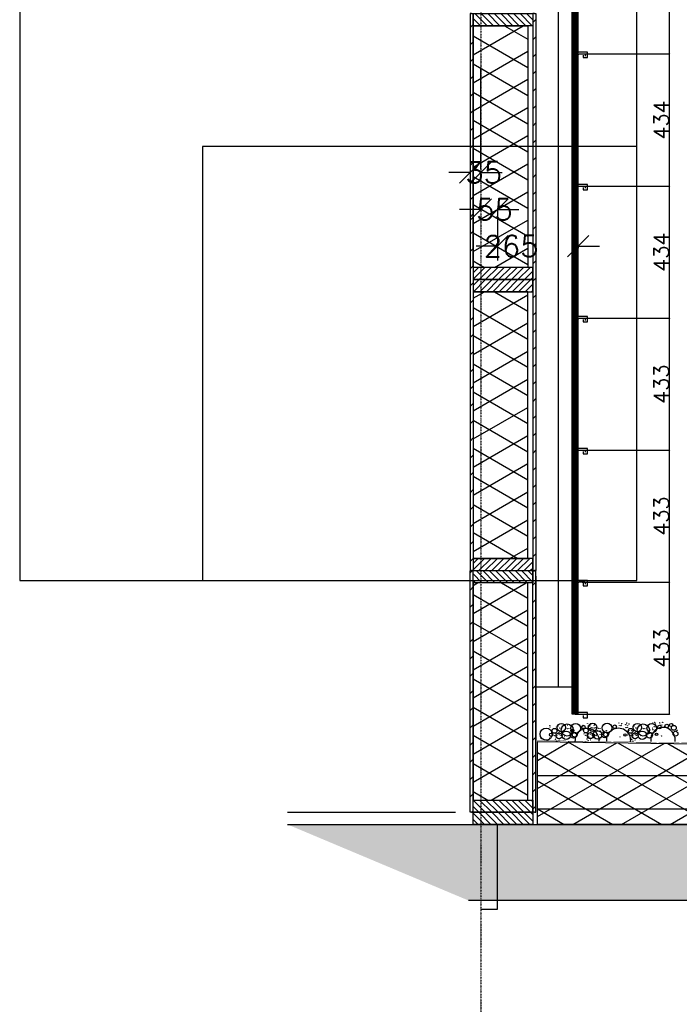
# Model space of a CAD drawing. Extents: x 0 to 297174, y -27731 to 163980.
# Tile 20 of 152: x 180766 to 182931, y -19228 to -15995. Entities that reach past the tile are written whole.
import ezdxf

# ---------------------------------------------------------------- set-up
doc = ezdxf.new("R2010")
doc.units = 0
doc.header["$LTSCALE"] = 5
doc.header["$MEASUREMENT"] = 0
doc.header["$PDMODE"] = 3
doc.header["$PDSIZE"] = 0.1
for name, pattern in [('DASHDOT', [1, 0.5, -0.25, 0, -0.25]), ('DD1', [2.66667, 1.66667, -0.5, 0, -0.5]), ('HIDDEN', [0.375, 0.25, -0.125])]:
    doc.linetypes.add(name, pattern=pattern)
doc.layers.get('0').update_dxf_attribs({"linetype": 'CONTINUOUS'})
doc.layers.get('DEFPOINTS').update_dxf_attribs({"linetype": 'CONTINUOUS'})
for name, color, linetype in [('A--01A1_ACEER', 1, 'CONTINUOUS'), ('A--A21--_F-23-', 9, 'CONTINUOUS'), ('A--A23--_F--3-', 9, 'CONTINUOUS'), ('A--A25--_F--3-', 9, 'CONTINUOUS'), ('A--A42--_F--3-', 9, 'CONTINUOUS'), ('A--A42--_F-23-', 9, 'CONTINUOUS'), ('A--L13DC4_VLOEREN', 4, 'HIDDEN'), ('A--L21--', 3, 'CONTINUOUS'), ('A--L21--_F-23-', 4, 'CONTINUOUS'), ('A--L21D2_BUITENWAND', 2, 'CONTINUOUS'), ('A--L25--', 7, 'CONTINUOUS'), ('A--L25--_F-23-', 7, 'CONTINUOUS'), ('A--L31--', 2, 'CONTINUOUS'), ('A--L42--', 7, 'CONTINUOUS'), ('A--L42--_F--3-', 7, 'CONTINUOUS'), ('A--L42--_F-23-', 7, 'CONTINUOUS'), ('A--M$1A-_F123-', 1, 'CONTINUOUS'), ('STRAMIEN', 8, 'DD1'), ('X--LR---_CP', 7, 'CONTINUOUS')]:
    doc.layers.add(name, color=color, linetype=linetype)
doc.styles.add('ALFA-0_35', font='ROMANS.shx')
doc.styles.add('HIEMSTRA', font='romans.shx')
doc.dimstyles.new('ALFA-0_35', dxfattribs={"dimscale": 50, "dimtxt": 3.5, "dimasz": 3.5, "dimexe": 0.3, "dimexo": 0.3, "dimgap": 1.75, "dimtad": 1, "dimdec": 0, "dimzin": 0, "dimdsep": 46, "dimtxsty": 'ALFA-0_35', "dimblk1": 'OBLIQUE', "dimblk2": 'OBLIQUE', "dimsah": 1, "dimcen": 0.09, "dimdle": 0.3, "dimclrd": 1, "dimclre": 1, "dimclrt": 3, "dimadec": 0, "dimazin": 0, "dimtfac": 1, "dimtdec": 0, "dimtofl": 0, "dimtmove": 2, "dimatfit": 3, "dimldrblk": 'OBLIQUE', "dimfxl": 0, "dimtvp": 625, "dimtolj": 1, "dimtzin": 0, "dimarcsym": 0})
doc.dimstyles.new('ALFA25', dxfattribs={"dimtxt": 50, "dimasz": 2, "dimexe": 0.3, "dimexo": 0.3, "dimgap": 2, "dimtad": 1, "dimdec": 0, "dimzin": 0, "dimdsep": 46, "dimtxsty": 'HIEMSTRA', "dimblk1": 'OBLIQUE', "dimblk2": 'OBLIQUE', "dimsah": 1, "dimcen": 0.09, "dimdle": 0.3, "dimclrd": 1, "dimclre": 1, "dimclrt": 2, "dimadec": 0, "dimazin": 0, "dimtfac": 0.75, "dimtdec": 4, "dimtix": 1, "dimtmove": 2, "dimatfit": 3, "dimldrblk": 'OBLIQUE', "dimfxl": 0, "dimtvp": 625, "dimtolj": 1, "dimtzin": 0, "dimarcsym": 0})

# ---------------------------------------------------------------- blocks, each defined once
blk = doc.blocks.new('*U1484')
at = {"layer": 'A--A42--_F-23-', "linetype": 'Continuous'}
h = blk.add_hatch(dxfattribs=at)
h.set_pattern_fill('ALFALINE', color=256, scale=40, style=0)
h.set_pattern_definition([(45, (-182454.86, 18597.26), (-28.284271, 28.284271), [])])
h.paths.add_polyline_path([(0, 0), (-5, 0), (-5, 793), (0, 793), (5, 793), (5, 0)])
at = {"layer": 'A--L42--_F-23-', "color": 2, "linetype": 'Continuous'}
for points in [[(0, 0), (-5, 0), (-5, 793), (0, 793)], [(0, 0), (5, 0), (5, 793), (0, 793)]]:
    blk.add_lwpolyline(points, dxfattribs=at)
blk = doc.blocks.new('NH40_196')
at = {"layer": 'A--A25--_F--3-'}
h = blk.add_hatch(dxfattribs=at)
h.set_pattern_fill('ALFALINE', color=256, scale=15, style=0, pattern_type=2)
h.set_pattern_definition([(45, (-6, 0), (-10.6066, 10.6066), [])])
h.paths.add_polyline_path([(0, 0), (0, 196), (40, 196), (40, 0)])
at = {"layer": 'A--L25--_F-23-', "color": 2, "linetype": 'Continuous'}
blk.add_lwpolyline([(0, 0), (0, 196), (40, 196), (40, 0)], close=True, dxfattribs=at)
at = {"layer": 'X--LR---_CP'}
for p in [(0, 0), (0, 0), (40, 0)]:
    blk.add_point(p, dxfattribs=at)
blk = doc.blocks.new('*U1481')
at = {"layer": 'A--A42--_F-23-', "linetype": 'Continuous'}
h = blk.add_hatch(dxfattribs=at)
h.set_pattern_fill('ALFALINE', color=256, scale=40, style=0)
h.set_pattern_definition([(45, (-182248.86, 18597.26), (-28.284271, 28.284271), [])])
h.paths.add_polyline_path([(0, 0), (-5, 0), (-5, 793), (0, 793), (5, 793), (5, 0)])
at = {"layer": 'A--L42--_F-23-', "color": 2, "linetype": 'Continuous'}
for points in [[(0, 0), (-5, 0), (-5, 793), (0, 793)], [(0, 0), (5, 0), (5, 793), (0, 793)]]:
    blk.add_lwpolyline(points, dxfattribs=at)
blk = doc.blocks.new('*U1480')
at = {"layer": 'A--A42--_F-23-', "linetype": 'Continuous'}
h = blk.add_hatch(dxfattribs=at)
h.set_pattern_fill('ALFALINE', color=256, scale=40, style=0)
h.set_pattern_definition([(45, (-182248.86, 15975.223), (-28.284271, 28.284271), [])])
h.paths.add_polyline_path([(0, 0), (5, 0), (5, -1829), (0, -1829), (-5, -1829), (-5, 0)])
at = {"layer": 'A--L42--_F-23-', "color": 2, "linetype": 'Continuous'}
for points in [[(0, 0), (-5, 0), (-5, -1829), (0, -1829)], [(0, 0), (5, 0), (5, -1829), (0, -1829)]]:
    blk.add_lwpolyline(points, dxfattribs=at)
blk = doc.blocks.new('*U1479')
at = {"layer": 'A--A42--_F-23-', "linetype": 'Continuous'}
h = blk.add_hatch(dxfattribs=at)
h.set_pattern_fill('ALFALINE', color=256, scale=40, style=0)
h.set_pattern_definition([(45, (-182454.86, 15975.223), (-28.284271, 28.284271), [])])
h.paths.add_polyline_path([(0, 0), (5, 0), (5, -1829), (0, -1829), (-5, -1829), (-5, 0)])
at = {"layer": 'A--L42--_F-23-', "color": 2, "linetype": 'Continuous'}
for points in [[(0, 0), (-5, 0), (-5, -1829), (0, -1829)], [(0, 0), (5, 0), (5, -1829), (0, -1829)]]:
    blk.add_lwpolyline(points, dxfattribs=at)
blk = doc.blocks.new('_OBLIQUE')
at = {"color": 0, "linetype": 'ByBlock'}
blk.add_line((-0.5, -0.5), (0.5, 0.5), dxfattribs=at)
blk = doc.blocks.new('*D1379')
at = {"layer": 'A--M$1A-_F123-', "color": 1, "lineweight": -2, "ltscale": 10}
for p, q in [((182243.9, -16496.6), (182173.9, -16496.6)), ((182243.9, -16492), (182243.9, -16502.6)), ((182278.9, -16492), (182278.9, -16502.6)), ((182278.9, -16496.6), (182348.9, -16496.6))]:
    blk.add_line(p, q, dxfattribs=at)
at = {"layer": 'DEFPOINTS', "color": 0, "ltscale": 10}
for p in [(182243.9, -16486), (182278.9, -16486), (182278.9, -16496.6)]:
    blk.add_point(p, dxfattribs=at)
at = {"layer": 'A--M$1A-_F123-', "color": 1, "lineweight": -2, "ltscale": 10, "xscale": 70, "yscale": 70, "zscale": 70}
blk.add_blockref('_OBLIQUE', (182243.9, -16496.6), dxfattribs=at)
at = {"layer": 'A--M$1A-_F123-', "color": 1, "lineweight": -2, "ltscale": 10, "xscale": 70, "yscale": 70, "zscale": 70, "rotation": 180}
blk.add_blockref('_OBLIQUE', (182278.9, -16496.6), dxfattribs=at)
at = {"layer": 'A--M$1A-_F123-', "color": 3, "ltscale": 10, "insert": (182288.7, -16496.6), "char_height": 70, "attachment_point": 5, "style": 'ALFA-0_35'}
blk.add_mtext('\\A1;35', dxfattribs=at)
blk = doc.blocks.new('*D1380')
at = {"layer": 'A--M$1A-_F123-', "color": 1, "lineweight": -2, "ltscale": 10}
for p, q in [((182278.9, -16613.8), (182278.9, -16624.4)), ((182333.9, -16613.8), (182333.9, -16624.4)), ((182278.9, -16618.4), (182208.9, -16618.4)), ((182333.9, -16618.4), (182403.9, -16618.4))]:
    blk.add_line(p, q, dxfattribs=at)
at = {"layer": 'DEFPOINTS', "color": 0, "ltscale": 10}
for p in [(182278.9, -16607.8), (182333.9, -16607.8), (182333.9, -16618.4)]:
    blk.add_point(p, dxfattribs=at)
at = {"layer": 'A--M$1A-_F123-', "color": 1, "lineweight": -2, "ltscale": 10, "xscale": 70, "yscale": 70, "zscale": 70}
blk.add_blockref('_OBLIQUE', (182278.9, -16618.4), dxfattribs=at)
at = {"layer": 'A--M$1A-_F123-', "color": 1, "lineweight": -2, "ltscale": 10, "xscale": 70, "yscale": 70, "zscale": 70, "rotation": 180}
blk.add_blockref('_OBLIQUE', (182333.9, -16618.4), dxfattribs=at)
at = {"layer": 'A--M$1A-_F123-', "color": 3, "ltscale": 10, "insert": (182323.7, -16618.4), "char_height": 70, "attachment_point": 5, "style": 'ALFA-0_35'}
blk.add_mtext('\\A1;55', dxfattribs=at)
blk = doc.blocks.new('*D1381')
at = {"layer": 'A--M$1A-_F123-', "color": 1, "lineweight": -2, "ltscale": 10}
for p, q in [((182333.9, -16739.3), (182263.9, -16739.3)), ((182333.9, -16734.7), (182333.9, -16745.3)), ((182598.9, -16734.7), (182598.9, -16745.3)), ((182598.9, -16739.3), (182668.9, -16739.3))]:
    blk.add_line(p, q, dxfattribs=at)
at = {"layer": 'DEFPOINTS', "color": 0, "ltscale": 10}
for p in [(182333.9, -16728.7), (182598.9, -16728.7), (182598.9, -16739.3)]:
    blk.add_point(p, dxfattribs=at)
at = {"layer": 'A--M$1A-_F123-', "color": 1, "lineweight": -2, "ltscale": 10, "xscale": 70, "yscale": 70, "zscale": 70}
blk.add_blockref('_OBLIQUE', (182333.9, -16739.3), dxfattribs=at)
at = {"layer": 'A--M$1A-_F123-', "color": 1, "lineweight": -2, "ltscale": 10, "xscale": 70, "yscale": 70, "zscale": 70, "rotation": 180}
blk.add_blockref('_OBLIQUE', (182598.9, -16739.3), dxfattribs=at)
at = {"layer": 'A--M$1A-_F123-', "color": 3, "ltscale": 10, "insert": (182378.7, -16739.3), "char_height": 70, "attachment_point": 5, "style": 'ALFA-0_35'}
blk.add_mtext('\\A1;265', dxfattribs=at)
blk = doc.blocks.new('*D1382')
at = {"layer": 'A--M$1A-_F123-', "color": 1, "lineweight": -2, "ltscale": 10}
for p, q in [((182611.6, -17841.7), (182898.9, -17841.7)), ((182898.6, -18275.5), (182898.6, -17841.4)), ((182599.2, -18275.2), (182898.9, -18275.2))]:
    blk.add_line(p, q, dxfattribs=at)
at = {"layer": 'DEFPOINTS', "color": 0, "ltscale": 10}
for p in [(182611.3, -17841.7), (182898.6, -17841.7), (182598.9, -18275.2)]:
    blk.add_point(p, dxfattribs=at)
at = {"layer": 'A--M$1A-_F123-', "color": 1, "lineweight": -2, "ltscale": 10, "xscale": 2, "yscale": 2, "zscale": 2}
for p, rotation in [((182898.6, -17841.7), 90), ((182898.6, -18275.2), 270)]:
    blk.add_blockref('_OBLIQUE', p, dxfattribs=dict(at, rotation=rotation))
at = {"layer": 'A--M$1A-_F123-', "color": 2, "ltscale": 10, "insert": (182871.6, -18058.5), "char_height": 50, "attachment_point": 5, "rotation": 90, "style": 'HIEMSTRA'}
blk.add_mtext('\\A1;433', dxfattribs=at)
blk = doc.blocks.new('*D1383')
at = {"layer": 'A--M$1A-_F123-', "color": 1, "lineweight": -2, "ltscale": 10}
for p, q in [((182611.6, -17408.7), (182898.9, -17408.7)), ((182898.6, -17842), (182898.6, -17408.4)), ((182611.6, -17841.7), (182898.9, -17841.7))]:
    blk.add_line(p, q, dxfattribs=at)
at = {"layer": 'DEFPOINTS', "color": 0, "ltscale": 10}
for p in [(182611.3, -17408.7), (182898.6, -17408.7), (182611.3, -17841.7)]:
    blk.add_point(p, dxfattribs=at)
at = {"layer": 'A--M$1A-_F123-', "color": 1, "lineweight": -2, "ltscale": 10, "xscale": 2, "yscale": 2, "zscale": 2}
for p, rotation in [((182898.6, -17408.7), 90), ((182898.6, -17841.7), 270)]:
    blk.add_blockref('_OBLIQUE', p, dxfattribs=dict(at, rotation=rotation))
at = {"layer": 'A--M$1A-_F123-', "color": 2, "ltscale": 10, "insert": (182871.6, -17625.2), "char_height": 50, "attachment_point": 5, "rotation": 90, "style": 'HIEMSTRA'}
blk.add_mtext('\\A1;433', dxfattribs=at)
blk = doc.blocks.new('*D1384')
at = {"layer": 'A--M$1A-_F123-', "color": 1, "lineweight": -2, "ltscale": 10}
for p, q in [((182611.6, -16975.7), (182898.9, -16975.7)), ((182898.6, -17409), (182898.6, -16975.4)), ((182611.6, -17408.7), (182898.9, -17408.7))]:
    blk.add_line(p, q, dxfattribs=at)
at = {"layer": 'DEFPOINTS', "color": 0, "ltscale": 10}
for p in [(182611.3, -16975.7), (182898.6, -16975.7), (182611.3, -17408.7)]:
    blk.add_point(p, dxfattribs=at)
at = {"layer": 'A--M$1A-_F123-', "color": 1, "lineweight": -2, "ltscale": 10, "xscale": 2, "yscale": 2, "zscale": 2}
for p, rotation in [((182898.6, -16975.7), 90), ((182898.6, -17408.7), 270)]:
    blk.add_blockref('_OBLIQUE', p, dxfattribs=dict(at, rotation=rotation))
at = {"layer": 'A--M$1A-_F123-', "color": 2, "ltscale": 10, "insert": (182871.6, -17192.2), "char_height": 50, "attachment_point": 5, "rotation": 90, "style": 'HIEMSTRA'}
blk.add_mtext('\\A1;433', dxfattribs=at)
blk = doc.blocks.new('*D1385')
at = {"layer": 'A--M$1A-_F123-', "color": 1, "lineweight": -2, "ltscale": 10}
for p, q in [((182611.6, -16541.7), (182898.9, -16541.7)), ((182898.6, -16976), (182898.6, -16541.4)), ((182611.6, -16975.7), (182898.9, -16975.7))]:
    blk.add_line(p, q, dxfattribs=at)
at = {"layer": 'DEFPOINTS', "color": 0, "ltscale": 10}
for p in [(182611.3, -16541.7), (182898.6, -16541.7), (182611.3, -16975.7)]:
    blk.add_point(p, dxfattribs=at)
at = {"layer": 'A--M$1A-_F123-', "color": 1, "lineweight": -2, "ltscale": 10, "xscale": 2, "yscale": 2, "zscale": 2}
for p, rotation in [((182898.6, -16541.7), 90), ((182898.6, -16975.7), 270)]:
    blk.add_blockref('_OBLIQUE', p, dxfattribs=dict(at, rotation=rotation))
at = {"layer": 'A--M$1A-_F123-', "color": 2, "ltscale": 10, "insert": (182871.6, -16758.7), "char_height": 50, "attachment_point": 5, "rotation": 90, "style": 'HIEMSTRA'}
blk.add_mtext('\\A1;434', dxfattribs=at)
blk = doc.blocks.new('*D1386')
at = {"layer": 'A--M$1A-_F123-', "color": 1, "lineweight": -2, "ltscale": 10}
for p, q in [((182611.6, -16107.7), (182898.9, -16107.7)), ((182898.6, -16542), (182898.6, -16107.4)), ((182611.6, -16541.7), (182898.9, -16541.7))]:
    blk.add_line(p, q, dxfattribs=at)
at = {"layer": 'DEFPOINTS', "color": 0, "ltscale": 10}
for p in [(182611.3, -16107.7), (182898.6, -16107.7), (182611.3, -16541.7)]:
    blk.add_point(p, dxfattribs=at)
at = {"layer": 'A--M$1A-_F123-', "color": 1, "lineweight": -2, "ltscale": 10, "xscale": 2, "yscale": 2, "zscale": 2}
for p, rotation in [((182898.6, -16107.7), 90), ((182898.6, -16541.7), 270)]:
    blk.add_blockref('_OBLIQUE', p, dxfattribs=dict(at, rotation=rotation))
at = {"layer": 'A--M$1A-_F123-', "color": 2, "ltscale": 10, "insert": (182871.6, -16324.7), "char_height": 50, "attachment_point": 5, "rotation": 90, "style": 'HIEMSTRA'}
blk.add_mtext('\\A1;434', dxfattribs=at)
blk = doc.blocks.new('*D1387')
at = {"layer": 'A--M$1A-_F123-', "color": 1, "lineweight": -2, "ltscale": 10}
for p, q in [((182611.6, -15673.7), (182898.9, -15673.7)), ((182898.6, -16108), (182898.6, -15673.4)), ((182611.6, -16107.7), (182898.9, -16107.7))]:
    blk.add_line(p, q, dxfattribs=at)
at = {"layer": 'DEFPOINTS', "color": 0, "ltscale": 10}
for p in [(182611.3, -15673.7), (182898.6, -15673.7), (182611.3, -16107.7)]:
    blk.add_point(p, dxfattribs=at)
at = {"layer": 'A--M$1A-_F123-', "color": 1, "lineweight": -2, "ltscale": 10, "xscale": 2, "yscale": 2, "zscale": 2}
for p, rotation in [((182898.6, -15673.7), 90), ((182898.6, -16107.7), 270)]:
    blk.add_blockref('_OBLIQUE', p, dxfattribs=dict(at, rotation=rotation))
at = {"layer": 'A--M$1A-_F123-', "color": 2, "ltscale": 10, "insert": (182871.6, -15890.7), "char_height": 50, "attachment_point": 5, "rotation": 90, "style": 'HIEMSTRA'}
blk.add_mtext('\\A1;434', dxfattribs=at)
blk = doc.blocks.new('*U1448')
at = {"layer": 'A--A42--_F--3-', "linetype": 'Continuous'}
h = blk.add_hatch(dxfattribs=at)
h.set_pattern_fill('ALFALINE', color=256, scale=4, angle=225, style=0)
h.set_pattern_definition([(270, (0, 0), (4, 3e-14), [])])
h.paths.add_polyline_path([(0, 0), (-10, 0), (-10, 3447.8), (0, 3447.8), (10, 3447.8), (10, 0)])
at = {"layer": 'A--L42--_F--3-', "color": 3, "linetype": 'Continuous'}
for points in [[(0, 0), (-10, 0), (-10, 3447.8), (0, 3447.8)], [(0, 0), (10, 0), (10, 3447.8), (0, 3447.8)]]:
    blk.add_lwpolyline(points, dxfattribs=at)

msp = doc.modelspace()

# ---------------------------------------------------------------- hatches: boundary and pattern name
at = {"layer": 'A--A21--_F-23-'}
h = msp.add_hatch(dxfattribs=at)
h.set_pattern_fill('ALFAISO', color=256, scale=80, angle=270, style=0, pattern_type=2)
h.set_pattern_definition([(30, (112307.716, 86966.31), (40, -69.28203), []), (330, (112307.716, 86966.31), (-40, -69.28203), [])])
h.paths.add_polyline_path([(182351.9, -16015.2), (182433.9, -16015.2), (182433.9, -16808.6), (182253.9, -16808.6), (182253.9, -16015.2), (182351.9, -16015.2), (182327.7, -16015.2)])
h = msp.add_hatch(dxfattribs=at)
h.set_pattern_fill('ALFAISO', color=256, scale=80, angle=270, style=0, pattern_type=2)
h.set_pattern_definition([(330, (112307.716, -120663.48), (40, 69.28203), []), (30, (112307.716, -120663.48), (-40, 69.28203), [])])
h.paths.add_polyline_path([(182351.9, -17764.2), (182433.9, -17764.2), (182433.9, -16888.6), (182253.9, -16888.6), (182253.9, -17764.2), (182351.9, -17764.2), (182327.7, -17764.2)])
h = msp.add_hatch(dxfattribs=at)
h.set_pattern_fill('ALFAISO', color=256, scale=80, angle=270, style=0, pattern_type=2)
h.set_pattern_definition([(330, (112307.716, -121421.12), (40, 69.28203), []), (30, (112307.716, -121421.12), (-40, 69.28203), [])])
h.paths.add_polyline_path([(182343.9, -18557.3), (182433.9, -18557.3), (182433.9, -17844.2), (182253.9, -17844.2), (182253.9, -18557.3)])
h = msp.add_hatch(dxfattribs=at)
h.set_pattern_fill('ALFAISO', color=256, scale=80, angle=270, style=0, pattern_type=2)
h.set_pattern_definition([(210, (318966.915, -114393.12), (-40, 69.282032), []), (150, (318966.915, -114393.12), (40, 69.282032), [])])
h.paths.add_polyline_path([(194596.9, -18637.3), (182464.9, -18637.2), (182464.9, -18365.2), (189988.9, -18476.1), (194597.5, -18397.8)])
at = {"layer": 'A--A23--_F--3-'}
h = msp.add_hatch(dxfattribs=at)
h.set_pattern_fill('ALFABET', color=256, scale=20, angle=1, style=0, pattern_type=2)
h.set_pattern_definition([(134, (264526.49, -114393.12), (86.32078, 83.359), []), (129, (264526.49, -114393.12), (-143.64922, -10.04493), [15, -165]), (184, (264526.49, -114393.12), (30.37155, 149.9312), [12, -132]), (78.5486, (264514.52, -114393.96), (-113.27778, 139.88618), [12.74804, -140.22842]), (132.8158, (264527.19, -114353.13), (-213.99344, -29.37358), [22.5, -247.5]), (82.3644, (264509.35, -114355.57), (-183.50393, 198.05632), [19.12206, -210.3426]), (187.8158, (264527.19, -114353.13), (-183.50378, 198.05647), [18, -198]), (158, (264507.02, -114362.78), (-120.76856, -78.42802), [15, -165]), (213, (264507.02, -114362.78), (-46.12453, 145.8572), [12, -132]), (107.5486, (264496.95, -114369.31), (-166.89315, 67.42906), [12.74804, -140.22842]), (141.5, (264526.49, -114393.12), (-1.26964, 66.611074), [0, -130.4, 0, -134, 0, -132.5]), (171.5, (264526.49, -114393.12), (-51.229207, 79.788568), [0, -76.4, 0, -127.4, 0, -50.5]), (211.5, (264571.08, -114393.9), (-106.826954, -2.64699), [0, -50, 0, -156, 0, -207]), (221.5, (264591.08, -114394.25), (-116.270055, 22.05355), [0, -65, 0, -103.6, 0, -147]), (221.5, (264591.08, -114394.25), (-116.270055, 22.05355), [0, -65, 0, -103.6, 0, -147])])
edge = h.paths.add_edge_path()
edge.add_line((181644.2, -18637.2), (194718.9, -18637.2))
edge.add_line((194718.9, -18637.2), (194718.9, -18887.2))
edge.add_line((194718.9, -18887.2), (182238.9, -18887.2))

# ---------------------------------------------------------------- linework, layer by layer
for centre, radius in [((182493.4, -18340.9), 19.8), ((182506.2, -18313.4), 0.331), ((182506.2, -18318.1), 0.331), ((182521.2, -18330.1), 7.92), ((182527.9, -18317.8), 0.331), ((182527.9, -18317.8), 0.331), ((182543.5, -18319.5), 13.8), ((182532.9, -18314), 0.331), ((182538.2, -18320.5), 0.331), ((182538.5, -18320.2), 0.331), ((182562.9, -18327.3), 19.8), ((182543.7, -18322), 0.331), ((182548.2, -18313.1), 0.331), ((182562.9, -18323.1), 0.331), ((182563.3, -18311.3), 0.331), ((182563.5, -18311.3), 0.331), ((182568.2, -18323.1), 0.331), ((182571.4, -18311.3), 0.331), ((182571.5, -18311.3), 0.331), ((182571.7, -18311.3), 0.331), ((182579.4, -18329.4), 5.32), ((182590.7, -18321.6), 15.8), ((182579.4, -18329.4), 0.331), ((182579.4, -18329.4), 0.331), ((182579.5, -18313.6), 0.331), ((182615.6, -18317.8), 5.94), ((182614.1, -18317.2), 0.331), ((182624.1, -18329.1), 7.92), ((182620.6, -18314.1), 0.331), ((182629.3, -18305.5), 0.331), ((182630.8, -18316.9), 0.331), ((182630.8, -18316.9), 0.331), ((182631.6, -18314.3), 0.331), ((182646.4, -18318.6), 13.8), ((182635.8, -18313.1), 0.331), ((182636.3, -18314.3), 0.331), ((182638.6, -18307.8), 0.331), ((182638.9, -18307.3), 0.331), ((182641.1, -18319.5), 0.331), ((182641.4, -18319.3), 0.331), ((182646.6, -18321), 0.331), ((182651.1, -18312.2), 0.331), ((182651.9, -18310.6), 0.331), ((182652.2, -18310.8), 0.331), ((182652.4, -18320.5), 0.331), ((182652.7, -18320.7), 0.331), ((182657.4, -18319.6), 0.331), ((182661.5, -18329.5), 0.331), ((182662.1, -18324.8), 0.331), ((182665.8, -18322.1), 0.331), ((182671.1, -18322.1), 0.331), ((182693.6, -18320.7), 15.8), ((182691.2, -18329.5), 0.331), ((182718.5, -18316.8), 5.94), ((182723.5, -18313.2), 0.331), ((182732.1, -18304.5), 0.331), ((182734.5, -18313.3), 0.331), ((182739.2, -18313.3), 0.331), ((182741.5, -18306.9), 0.331), ((182741.8, -18306.4), 0.331), ((182754.8, -18309.6), 0.331), ((182755, -18309.8), 0.331), ((182755.3, -18319.6), 0.331), ((182755.6, -18319.8), 0.331), ((182758, -18305.1), 0.331), ((182758.3, -18304.6), 0.331), ((182760.3, -18318.6), 0.331), ((182760.8, -18313.4), 0.331), ((182760.8, -18318.1), 0.331), ((182770.8, -18330.1), 7.92), ((182763.8, -18329.5), 0.331), ((182764.4, -18328.6), 0.331), ((182765, -18323.9), 0.331), ((182765.6, -18307.5), 0.331), ((182777.6, -18317.8), 0.331), ((182777.6, -18317.8), 0.331), ((182793.1, -18319.5), 13.8), ((182782.6, -18314), 0.331), ((182787.9, -18320.5), 0.331), ((182788.2, -18320.2), 0.331), ((182812.5, -18327.3), 19.8), ((182793.4, -18322), 0.331), ((182797.9, -18313.1), 0.331), ((182812.5, -18323.1), 0.331), ((182813, -18311.3), 0.331), ((182813.1, -18311.3), 0.331), ((182817.8, -18323.1), 0.331), ((182821, -18311.3), 0.331), ((182821.2, -18311.3), 0.331), ((182821.3, -18311.3), 0.331), ((182840.3, -18321.6), 15.8), ((182829, -18329.4), 0.331), ((182829, -18329.4), 0.331), ((182829.1, -18313.6), 0.331), ((182834.8, -18327.2), 0.331), ((182842.4, -18304.9), 0.331), ((182843, -18321.4), 0.331), ((182843.6, -18326.1), 0.331), ((182844.2, -18327), 0.331), ((182847.7, -18316.1), 0.331), ((182849.7, -18302.1), 0.331), ((182850, -18302.6), 0.331), ((182852.4, -18317.3), 0.331), ((182852.7, -18317.1), 0.331), ((182853, -18307.3), 0.331), ((182853.3, -18307.1), 0.331), ((182865.3, -18317.8), 5.94), ((182866.2, -18303.9), 0.331), ((182866.5, -18304.4), 0.331), ((182868.8, -18310.8), 0.331), ((182873.5, -18310.8), 0.331), ((182875.9, -18302), 0.331), ((182889.5, -18314.3), 5.94), ((182884.6, -18310.7), 0.331), ((182903.7, -18310.8), 5.32), ((182912.6, -18320.3), 7.91), ((182923.1, -18328.5), 0.331), ((182923.1, -18328.5), 0.331), ((182923.1, -18328.5), 0.331), ((182923.1, -18328.5), 0.331), ((182925.7, -18325.9), 0.331), ((182925.7, -18325.9), 0.331), ((182477.7, -18355.6), 0.331), ((182478, -18355.1), 0.331), ((182485.3, -18358), 0.331), ((182488.8, -18359.9), 0.331), ((182489, -18360), 0.331), ((182496.9, -18359.9), 0.331), ((182497, -18359.9), 0.331), ((182497.2, -18360), 0.331), ((182509.9, -18343), 5.32), ((182504.9, -18343), 0.331), ((182504.9, -18343), 0.331), ((182505.3, -18353.3), 0.331), ((182505.3, -18353.3), 0.331), ((182505.3, -18353.3), 0.331), ((182505.3, -18353.3), 0.331), ((182512.5, -18345.6), 0.331), ((182512.5, -18345.6), 0.331), ((182512.5, -18345.6), 0.331), ((182512.5, -18345.6), 0.331), ((182515, -18340.9), 0.331), ((182520.6, -18345.7), 0.331), ((182523.6, -18337.8), 0.331), ((182523.7, -18337.7), 0.331), ((182524.7, -18357.7), 0.331), ((182525, -18357.6), 0.331), ((182535.9, -18346.5), 9.89), ((182527.9, -18350.6), 0.331), ((182528.8, -18344.6), 0.331), ((182530.8, -18338), 0.331), ((182535.5, -18336.3), 0.331), ((182535.9, -18338.1), 0.331), ((182535.9, -18360.6), 0.331), ((182536.3, -18342.8), 0.331), ((182540.9, -18345.1), 0.331), ((182541.6, -18332.9), 0.331), ((182541.6, -18332.9), 0.331), ((182544.6, -18341.6), 0.331), ((182559.2, -18344.5), 13.8), ((182546, -18345.2), 0.331), ((182546.5, -18349.9), 0.331), ((182549.4, -18360.6), 0.331), ((182554.7, -18348.7), 0.331), ((182582.9, -18344.2), 9.89), ((182574.3, -18348.7), 0.331), ((182587.1, -18343), 7.91), ((182579.8, -18339.6), 0.331), ((182579.8, -18339.6), 0.331), ((182579.8, -18339.6), 0.331), ((182579.8, -18339.6), 0.331), ((182582, -18332), 0.331), ((182582, -18332), 0.331), ((182582, -18332), 0.331), ((182582, -18332), 0.331), ((182591.5, -18339), 0.331), ((182617.9, -18340), 0.331), ((182623.5, -18344.8), 0.331), ((182626.5, -18336.8), 0.331), ((182626.6, -18336.8), 0.331), ((182627.6, -18356.8), 0.331), ((182627.9, -18356.7), 0.331), ((182638.8, -18345.6), 9.89), ((182630.8, -18349.7), 0.331), ((182631.7, -18343.6), 0.331), ((182633.2, -18350.6), 0.331), ((182633.7, -18337), 0.331), ((182638.4, -18335.4), 0.331), ((182638.8, -18337.2), 0.331), ((182638.8, -18359.7), 0.331), ((182639.2, -18341.9), 0.331), ((182643.8, -18344.1), 0.331), ((182644.5, -18332), 0.331), ((182644.5, -18332), 0.331), ((182649.4, -18344.7), 3.96), ((182647.5, -18340.7), 0.331), ((182662.1, -18343.6), 13.8), ((182648.9, -18344.2), 0.331), ((182649.4, -18349), 0.331), ((182652.3, -18359.7), 0.331), ((182653.2, -18345.2), 0.331), ((182657.6, -18347.8), 0.331), ((182658, -18344.6), 0.331), ((182660.9, -18330.5), 0.331), ((182668, -18358.9), 0.331), ((182668, -18358.9), 0.331), ((182668, -18358.9), 0.331), ((182668, -18358.9), 0.331), ((182670.4, -18330.7), 0.331), ((182670.9, -18341.9), 0.331), ((182685.8, -18343.2), 9.89), ((182677.2, -18347.7), 0.331), ((182690, -18342.1), 7.91), ((182694.4, -18338.1), 0.331), ((182736.1, -18349.7), 0.331), ((182752.3, -18343.7), 3.96), ((182756.1, -18344.3), 0.331), ((182760.9, -18343.6), 0.331), ((182764.7, -18340.9), 0.331), ((182770.2, -18345.7), 0.331), ((182770.9, -18358), 0.331), ((182770.9, -18358), 0.331), ((182770.9, -18358), 0.331), ((182770.9, -18358), 0.331), ((182773.3, -18329.8), 0.331), ((182773.2, -18337.8), 0.331), ((182773.3, -18337.7), 0.331), ((182773.8, -18340.9), 0.331), ((182774.4, -18357.7), 0.331), ((182774.6, -18357.6), 0.331), ((182785.5, -18346.5), 9.89), ((182777.6, -18350.6), 0.331), ((182778.5, -18344.6), 0.331), ((182780.4, -18338), 0.331), ((182785.1, -18336.3), 0.331), ((182785.5, -18338.1), 0.331), ((182785.5, -18360.6), 0.331), ((182786, -18342.8), 0.331), ((182790.6, -18345.1), 0.331), ((182791.3, -18332.9), 0.331), ((182791.3, -18332.9), 0.331), ((182794.2, -18341.6), 0.331), ((182808.9, -18344.5), 13.8), ((182795.7, -18345.2), 0.331), ((182796.1, -18349.9), 0.331), ((182799, -18360.6), 0.331), ((182804.4, -18348.7), 0.331), ((182832.5, -18344.2), 9.89), ((182823.9, -18348.7), 0.331), ((182829.4, -18339.6), 0.331), ((182829.4, -18339.6), 0.331), ((182829.4, -18339.6), 0.331), ((182829.4, -18339.6), 0.331), ((182831.7, -18332), 0.331), ((182831.7, -18332), 0.331), ((182831.7, -18332), 0.331), ((182831.7, -18332), 0.331), ((182834.2, -18338.4), 0.331), ((182837.1, -18355.4), 0.331), ((182837.1, -18355.4), 0.331), ((182837.1, -18355.4), 0.331), ((182837.1, -18355.4), 0.331), ((182841.2, -18339), 0.331), ((182847.1, -18341.1), 0.331), ((182851.9, -18341.7), 0.331), ((182855.8, -18341.2), 3.96), ((182871.9, -18347.2), 0.331), ((182918, -18339.6), 7.91), ((182913.6, -18335.5), 0.331), ((182925.3, -18336.2), 0.331), ((182925.3, -18336.2), 0.331), ((182925.3, -18336.2), 0.331), ((182925.3, -18336.2), 0.331), ((182528.3, -18363.6), 0.331), ((182622.9, -18364.4), 0.331), ((182631.1, -18362.6), 0.331), ((182777.9, -18363.6), 0.331), ((182916.8, -18362), 0.331)]:
    msp.add_circle(centre, radius)
for centre, start, end in [((182628.2, -18362.5), 356.2296, 183.7704), ((182731.1, -18361.6), 354.8736, 185.1264), ((182877, -18359), 351.5931, 188.4069)]:
    msp.add_arc(centre, 40, start, end)
at = {"layer": 'A--01A1_ACEER', "ltscale": 10}
for p, q in [((182278.9, -16486), (182278.9, -16155.3)), ((182333.9, -16624.4), (182333.9, -16785.8)), ((181644.2, -18597.2), (182196, -18597.2)), ((182333.9, -18915.2), (182333.9, -18637.3)), ((182278.9, -18915.2), (182333.9, -18915.2))]:
    msp.add_line(p, q, dxfattribs=at)
for points in [[(180765.8, -17836.3), (182790.8, -17836.3), (182790.8, -15811.3), (180765.8, -15811.3)], [(181365.8, -17836.3), (182790.8, -17836.3), (182790.8, -16411.3), (181365.8, -16411.3)]]:
    msp.add_lwpolyline(points, close=True, dxfattribs=at)
at = {"layer": 'A--L13DC4_VLOEREN', "const_width": 1}
msp.add_lwpolyline([(194585.3, -17919.2), (194596.1, -18394.5), (189987.4, -18472.9), (189987.4, -18472.9), (182463.4, -18362), (182463.4, -17821.3)], dxfattribs=at)
at = {"layer": 'A--L21--'}
for p, q in [((182464.9, -18476.4), (194596.8, -18475.9)), ((182464.9, -18586.4), (194596.8, -18585.9))]:
    msp.add_line(p, q, dxfattribs=at)
for points in [[(182351.9, -16015.2), (182433.9, -16015.2), (182433.9, -16808.6), (182253.9, -16808.6), (182253.9, -16015.2), (182351.9, -16015.2), (182327.7, -16015.2)], [(182351.9, -17764.2), (182433.9, -17764.2), (182433.9, -16888.6), (182253.9, -16888.6), (182253.9, -17764.2), (182351.9, -17764.2), (182327.7, -17764.2)], [(182343.9, -18557.3), (182433.9, -18557.3), (182433.9, -17844.2), (182253.9, -17844.2), (182253.9, -18557.3), (182343.9, -18557.3), (182343.9, -18557.3)], [(194596.9, -18637.3), (182464.9, -18637.2), (182464.9, -18365.2), (189988.9, -18476.1), (189988.9, -18476.1), (194597.5, -18397.8)]]:
    msp.add_lwpolyline(points, close=True, dxfattribs=at)
at = {"layer": 'A--L21--_F-23-', "linetype": 'Continuous'}
msp.add_lwpolyline([(181644.2, -18637.2), (194718.9, -18637.2), (194718.9, -18887.2), (182238.9, -18887.2)], dxfattribs=at)
at = {"layer": 'A--L21D2_BUITENWAND', "color": 4}
for points in [[(182614.6, -16111.7), (182614.6, -16119.5), (182628.9, -16119.5), (182628.9, -16102.2), (182598.9, -16102.2), (182598.9, -15677.7, -0.414215), (182602.9, -15673.7), (182619.7, -15673.7, -0.410365), (182621.7, -15675.7), (182621.7, -15680.5)], [(182614.6, -16545.7), (182614.6, -16553.5), (182628.9, -16553.5), (182628.9, -16536.2), (182598.9, -16536.2), (182598.9, -16111.7, -0.414215), (182602.9, -16107.7), (182619.7, -16107.7, -0.410365), (182621.7, -16109.7), (182621.7, -16114.5)], [(182614.6, -16979.7), (182614.6, -16987.5), (182628.9, -16987.5), (182628.9, -16970.2), (182598.9, -16970.2), (182598.9, -16545.7, -0.414215), (182602.9, -16541.7), (182619.7, -16541.7, -0.410365), (182621.7, -16543.7), (182621.7, -16548.5)], [(182614.6, -17412.7), (182614.6, -17420.5), (182628.9, -17420.5), (182628.9, -17403.2), (182598.9, -17403.2), (182598.9, -16979.7, -0.414215), (182602.9, -16975.7), (182619.7, -16975.7, -0.410365), (182621.7, -16977.7), (182621.7, -16982.5)], [(182614.6, -17845.7), (182614.6, -17853.5), (182628.9, -17853.5), (182628.9, -17836.2), (182598.9, -17836.2), (182598.9, -17412.7, -0.414215), (182602.9, -17408.7), (182619.7, -17408.7, -0.410365), (182621.7, -17410.7), (182621.7, -17415.5)], [(182614.6, -18279.2), (182614.6, -18287), (182628.9, -18287), (182628.9, -18269.7), (182598.9, -18269.7), (182598.9, -17845.2, -0.414215), (182602.9, -17841.2), (182619.7, -17841.2, -0.410365), (182621.7, -17843.2), (182621.7, -17848)]]:
    msp.add_lwpolyline(points, format="xyb", dxfattribs=at)
at = {"layer": 'A--L31--'}
for p, q in [((182532.9, -14875.5), (182532.9, -17863.3)), ((182532.9, -17796.7), (182532.9, -18186.4)), ((182587.8, -18186.4), (182459.9, -18186.4))]:
    msp.add_line(p, q, dxfattribs=at)
at = {"layer": 'STRAMIEN', "linetype": 'DASHDOT'}
msp.add_line((182278.9, -7954), (182278.9, -27281.9), dxfattribs=at)

# ---------------------------------------------------------------- block references
at = {"layer": 'A--L25--', "rotation": 90}
for p in [(182449.9, -16015.2), (182449.9, -17844.2), (182449.9, -18597.3), (182449.9, -18637.3)]:
    msp.add_blockref('NH40_196', p, dxfattribs=at)
at = {"layer": 'A--L25--', "xscale": -1, "rotation": 90}
for p in [(182449.9, -16808.6), (182449.9, -16848.6), (182449.9, -17764.2)]:
    msp.add_blockref('NH40_196', p, dxfattribs=at)
at = {"layer": 'A--L42--'}
for name, p in [('*U1448', (182588.9, -18275.4)), ('*U1480', (182248.9, -15975.2)), ('*U1479', (182454.9, -15975.2)), ('*U1481', (182248.9, -18597.3)), ('*U1484', (182454.9, -18597.3))]:
    msp.add_blockref(name, p, dxfattribs=at)

# ---------------------------------------------------------------- dimensions: what is measured, and where the dimension line sits
at = {"layer": 'A--M$1A-_F123-'}
for base, p1, p2, picture, middle in [((182898.6, -15673.7), (182611.3, -16107.7), (182611.3, -15673.7), '*D1387', (182871.6, -15890.7)), ((182898.6, -16107.7), (182611.3, -16541.7), (182611.3, -16107.7), '*D1386', (182871.6, -16324.7)), ((182898.6, -16541.7), (182611.3, -16975.7), (182611.3, -16541.7), '*D1385', (182871.6, -16758.7)), ((182898.6, -16975.7), (182611.3, -17408.7), (182611.3, -16975.7), '*D1384', (182871.6, -17192.2)), ((182898.6, -17408.7), (182611.3, -17841.7), (182611.3, -17408.7), '*D1383', (182871.6, -17625.2)), ((182898.6083, -17841.7161), (182598.8568, -18275.1873), (182611.2867, -17841.7161), '*D1382', (182871.6083, -18058.4517))]:
    dim = msp.add_linear_dim(base=base, p1=p1, p2=p2, angle=90, dimstyle='ALFA25', dxfattribs=at)
    dim.commit()
    dim.dimension.update_dxf_attribs({"geometry": picture, "text_midpoint": middle})
at = {"layer": 'A--M$1A-_F123-', "ltscale": 10}
for base, p1, p2, picture, middle in [((182278.9, -16496.6), (182243.9, -16486), (182278.9, -16486), '*D1379', (182288.7, -16496.6)), ((182333.9, -16618.4), (182278.9, -16607.8), (182333.9, -16607.8), '*D1380', (182323.7, -16618.4)), ((182598.9, -16739.3), (182333.9, -16728.7), (182598.9, -16728.7), '*D1381', (182378.7, -16739.3))]:
    dim = msp.add_linear_dim(base=base, p1=p1, p2=p2, dimstyle='ALFA-0_35', override={"dimscale": 20}, dxfattribs=at)
    dim.commit()
    dim.dimension.update_dxf_attribs({"geometry": picture, "text_midpoint": middle, "dimtype": 160})

doc.saveas('drawing.dxf')
